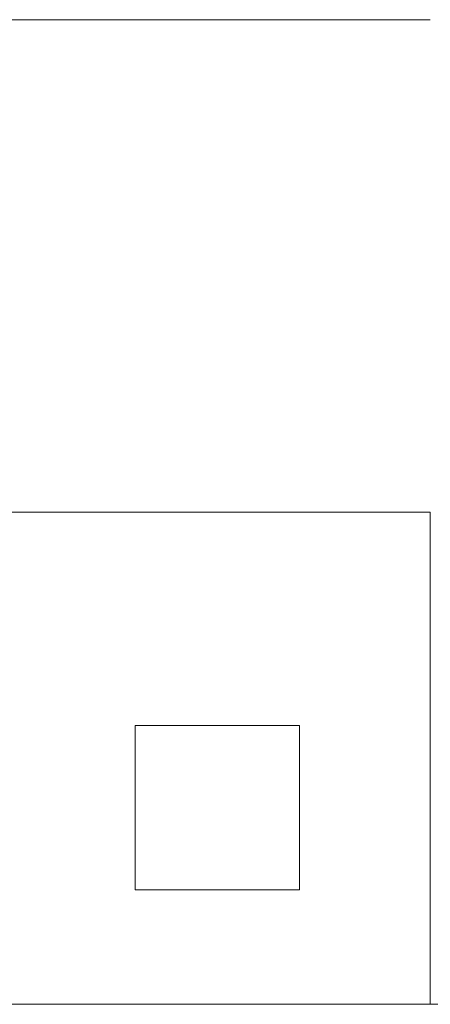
# Model space of a CAD drawing. Header units: millimetres. Extents: x -281 to 121694, y -16481 to 65128.
# Tile 15 of 256: x 13339 to 14089, y 13855 to 15655. Entities that reach past the tile are written whole.
import ezdxf

# ---------------------------------------------------------------- set-up
doc = ezdxf.new("R2010")
doc.units = ezdxf.units.MM
doc.linetypes.add('NLRS_Dash-0_6mm_Space-0_6mm_cpz', pattern=[1.2, 0.6, -0.6])
for name, color, linetype, lineweight in [('A--L$01A__Algemeen', 7, 'Continuous', 5), ('A--L82__LosseGebruikersInvent', 1, 'Continuous', 5), ('A--L8__LosseInventaris', 1, 'Continuous', 5)]:
    doc.layers.add(name, color=color, linetype=linetype, lineweight=lineweight)

# ---------------------------------------------------------------- blocks, each defined once
blk = doc.blocks.new('NLRS_82_FU_UN_lab en spoel tafels_gen_kad - labtafel zonder onderkast dxbxh 900x1500x950-49224559-L_80_ 15')
at = {"layer": 'A--L$01A__Algemeen'}
for p, q in [((750, 262.7), (-750, 262.7)), ((-750, 262.7), (-750, -637.3)), ((750, -637.3), (750, 262.7)), ((-750, -637.3), (750, -637.3))]:
    blk.add_line(p, q, dxfattribs=at)
blk = doc.blocks.new('NLRS_82_FU_UN_lab en spoel tafels_gen_kad - labtafel zonder onderkast dxbxh 900x1200x950-V355-L_80_ 15')
at = {"layer": 'A--L$01A__Algemeen'}
for p, q in [((-600, 262.7), (-600, -637.3)), ((600, -637.3), (600, 262.7)), ((-600, -637.3), (600, -637.3))]:
    blk.add_line(p, q, dxfattribs=at)
blk = doc.blocks.new('NLRS_82_FU_UN_lab en spoel tafels_gen_kad - labtafel zonder onderkast dxbxh 900x1500x950-V357-L_80_ 15')
at = {"layer": 'A--L$01A__Algemeen'}
for p, q in [((750, 262.7), (-750, 262.7)), ((750, -637.3), (750, 262.7)), ((-750, -637.3), (750, -637.3))]:
    blk.add_line(p, q, dxfattribs=at)
blk = doc.blocks.new('NLRS_82_SE_LB_laboratorium apparaat space reservation_gen_cpz - lab apparaat_tafelniveau-57700389-L_80_ 15')
at = {"layer": 'A--L8__LosseInventaris'}
for p, q in [((150, 150), (-150, 150)), ((-150, 150), (-150, -150)), ((150, -150), (150, 150)), ((-150, -150), (150, -150))]:
    blk.add_line(p, q, dxfattribs=at)
at = {"layer": 'A--L8__LosseInventaris', "linetype": 'NLRS_Dash-0_6mm_Space-0_6mm_cpz'}
for p, q in [((-150, 150), (150, 150)), ((-150, 150), (-150, -150)), ((150, 150), (150, -150)), ((-150, -150), (150, -150))]:
    blk.add_line(p, q, dxfattribs=at)

msp = doc.modelspace()

# ---------------------------------------------------------------- block references
at = {"layer": 'A--L82__LosseGebruikersInvent', "rotation": 180}
msp.add_blockref('NLRS_82_FU_UN_lab en spoel tafels_gen_kad - labtafel zonder onderkast dxbxh 900x1500x950-V357-L_80_ 15', (13339.2, 15017.2), dxfattribs=at)
at = {"layer": 'A--L82__LosseGebruikersInvent'}
for name, p in [('NLRS_82_FU_UN_lab en spoel tafels_gen_kad - labtafel zonder onderkast dxbxh 900x1500x950-49224559-L_80_ 15', (13339.2, 14491.8)), ('NLRS_82_FU_UN_lab en spoel tafels_gen_kad - labtafel zonder onderkast dxbxh 900x1200x950-V355-L_80_ 15', (14689.2, 14491.8))]:
    msp.add_blockref(name, p, dxfattribs=at)
at = {"layer": 'A--L8__LosseInventaris', "linetype": 'NLRS_Dash-0_6mm_Space-0_6mm_cpz'}
msp.add_blockref('NLRS_82_SE_LB_laboratorium apparaat space reservation_gen_cpz - lab apparaat_tafelniveau-57700389-L_80_ 15', (13700.2, 14214), dxfattribs=at)

doc.saveas('drawing.dxf')
